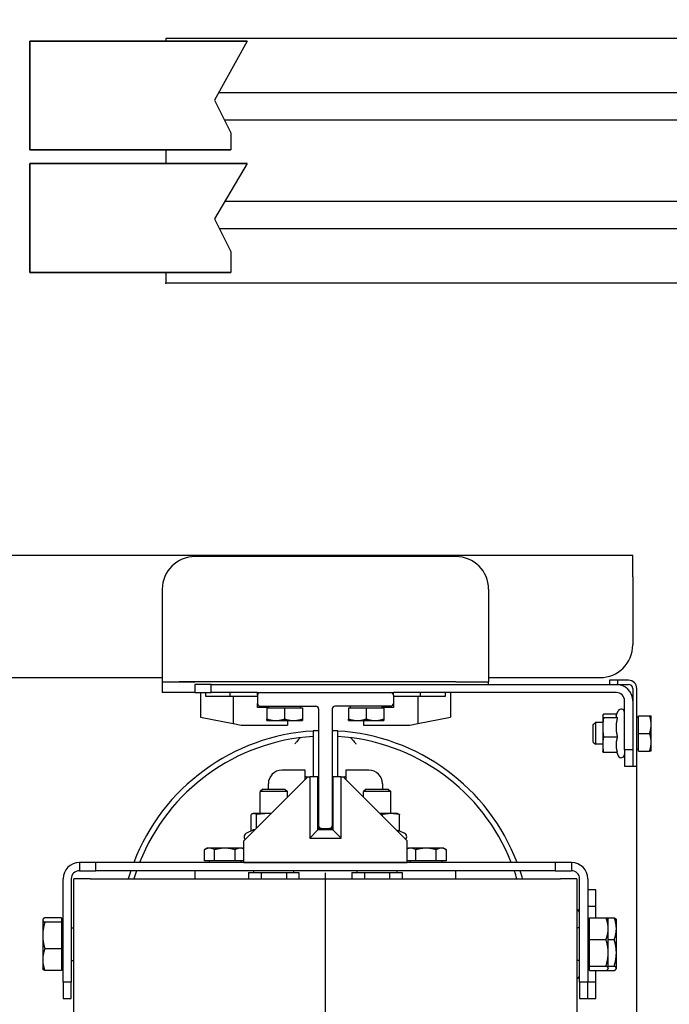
# Model space of a CAD drawing. Header units: millimetres. Extents: x 49320 to 60117, y -4209 to 20568.
# Tile 227 of 252: x 52257 to 52281, y 6278 to 6314. Entities that reach past the tile are written whole.
import ezdxf

# ---------------------------------------------------------------- set-up
doc = ezdxf.new("R2010")
doc.units = ezdxf.units.MM
doc.linetypes.add('ACAD_ISO10W100', pattern=[18.5, 12, -3, 0.5, -3])
doc.layers.add('_HD-KRESKOWANIE_PEŁNE', color=7, linetype='Continuous', lineweight=0, true_color=0xbfbfbf)
doc.layers.add('_mt_hatch żelbet', color=8, linetype='Continuous', lineweight=9)
for name, color, linetype in [('_mt_widok', 253, 'Continuous'), ('ARCATA', 4, 'Continuous'), ('ASSI', 3, 'ACAD_ISO10W100'), ('GUIDE', 3, 'Continuous'), ('Porta', 7, 'Continuous'), ('Porta-OpenSTD', 252, 'Continuous'), ('Porta-Soglia', 252, 'Continuous')]:
    doc.layers.add(name, color=color, linetype=linetype)

# ---------------------------------------------------------------- blocks, each defined once
blk = doc.blocks.new('WINDA 1 DZ')
at = {"layer": 'ARCATA', "color": 5, "true_color": 0x1414ff}
for p, q in [((16.2, 176), (43.175, 176)), ((36.675, 175.95), (27.075, 175.95)), ((43.175, 175.2), (43.175, 176)), ((43.175, 175.2), (43.175, 172.7)), ((25.875, 174.75), (25.875, 171.75)), ((37.875, 174.75), (37.875, 171.75)), ((25.875, 171.75), (25.875, 171.35)), ((37.875, 171.75), (37.875, 171.35)), ((16.2, 171.5), (25.875, 171.5)), ((25.875, 171.35), (25.875, 170.95)), ((25.875, 171.35), (27.075, 171.35)), ((36.675, 171.35), (26.489, 171.35)), ((27.97, 171.35), (27.075, 171.35)), ((27.075, 171.25), (27.075, 170.95)), ((27.675, 171.25), (27.075, 171.25)), ((27.675, 170.95), (27.675, 171.25)), ((27.675, 171.25), (29.375, 171.25)), ((29.375, 171.25), (42.325, 171.25)), ((36.675, 171.35), (37.875, 171.35)), ((37.875, 171.5), (41.975, 171.5)), ((37.875, 171.25), (37.875, 171.35)), ((42.325, 171.4), (42.325, 171.25)), ((42.625, 171.4), (42.325, 171.4)), ((42.325, 171.25), (42.625, 171.25)), ((42.625, 171.25), (42.625, 171.4)), ((43.025, 171.4), (42.625, 171.4)), ((42.625, 171.25), (43.025, 171.25)), ((27.075, 170.95), (25.875, 170.95)), ((27.075, 170.95), (27.675, 170.95)), ((27.275, 170.95), (27.275, 170.05)), ((27.475, 170.8), (27.475, 170.95)), ((29.375, 170.95), (27.675, 170.95)), ((28.375, 170.8), (28.375, 170.95)), ((29.375, 170.85), (29.375, 170.95)), ((29.375, 170.95), (29.475, 170.95)), ((34.275, 170.95), (34.375, 170.95)), ((42.575, 170.95), (34.375, 170.95)), ((34.375, 170.85), (34.375, 170.95)), ((35.375, 170.8), (35.375, 170.95)), ((36.275, 170.95), (36.275, 170.8)), ((36.475, 170.95), (36.475, 170.05)), ((43.325, 123.2), (43.325, 171.1)), ((28.475, 170.8), (27.475, 170.8)), ((29.375, 170.8), (28.475, 170.8)), ((28.475, 170.8), (28.475, 169.81)), ((29.375, 170.4), (29.375, 170.55)), ((35.275, 170.8), (34.375, 170.8)), ((34.375, 170.55), (34.375, 170.4)), ((36.275, 170.8), (35.275, 170.8)), ((35.275, 170.8), (35.275, 169.81)), ((42.875, 168.85), (42.875, 170.65)), ((29.794, 170.4), (29.375, 170.4)), ((29.725, 170.39), (29.725, 169.978)), ((29.725, 170.39), (30.375, 170.39)), ((29.794, 170.39), (29.794, 170.45)), ((30.375, 170.39), (30.375, 169.978)), ((30.375, 170.39), (31.025, 170.39)), ((30.957, 170.39), (30.957, 170.45)), ((31.025, 170.39), (31.025, 169.978)), ((32.725, 170.39), (32.725, 169.978)), ((32.725, 170.39), (33.375, 170.39)), ((32.794, 170.39), (32.794, 170.45)), ((33.375, 170.39), (33.375, 169.978)), ((33.375, 170.39), (34.025, 170.39)), ((33.957, 170.39), (33.957, 170.45)), ((34.375, 170.4), (33.957, 170.4)), ((34.025, 170.39), (34.025, 169.978)), ((42.591, 170.157), (42.102, 170.157)), ((42.569, 170.111), (42.646, 170.276)), ((27.275, 170.05), (28.475, 169.81)), ((28.475, 169.81), (28.775, 169.75)), ((29.725, 169.92), (30.05, 169.92)), ((30.05, 169.92), (30.7, 169.92)), ((30.475, 169.92), (30.475, 169.75)), ((30.7, 169.92), (31.025, 169.92)), ((32.725, 169.92), (33.05, 169.92)), ((33.05, 169.92), (33.7, 169.92)), ((33.275, 169.92), (33.275, 169.75)), ((33.7, 169.92), (34.025, 169.92)), ((34.975, 169.75), (35.275, 169.81)), ((35.275, 169.81), (36.475, 170.05)), ((41.725, 169.773), (41.802, 169.85)), ((41.802, 169.85), (41.802, 169.05)), ((42.075, 169.85), (41.802, 169.85)), ((42.075, 170.1), (42.078, 170.111)), ((42.075, 170.1), (42.075, 170.089)), ((42.075, 170.089), (42.075, 169.669)), ((42.611, 170.022), (42.102, 170.022)), ((43.385, 170.032), (43.325, 170.032)), ((43.385, 169.45), (43.385, 170.1)), ((43.385, 170.1), (43.797, 170.1)), ((43.855, 169.775), (43.855, 170.1)), ((28.775, 169.75), (30.475, 169.75)), ((31.425, 169.537), (31.425, 167.85)), ((32.325, 167.85), (32.325, 169.537)), ((33.275, 169.75), (34.975, 169.75)), ((41.725, 169.127), (41.725, 169.773)), ((42.075, 169.669), (42.075, 169.029)), ((43.385, 169.45), (43.797, 169.45)), ((43.385, 168.8), (43.385, 169.45)), ((43.855, 169.125), (43.855, 169.775)), ((31.424, 169.336), (31.424, 167.85)), ((32.326, 167.85), (32.326, 169.336)), ((41.725, 169.127), (41.802, 169.05)), ((42.611, 169.315), (42.102, 169.315)), ((43.855, 168.8), (43.855, 169.125)), ((42.075, 169.05), (41.802, 169.05)), ((42.075, 169.029), (42.075, 168.8)), ((42.075, 168.8), (42.078, 168.789)), ((42.611, 168.743), (42.102, 168.743)), ((42.591, 168.743), (42.646, 168.624)), ((42.875, 168.85), (42.875, 168.25)), ((43.175, 168.85), (42.875, 168.85)), ((43.385, 168.869), (43.325, 168.869)), ((43.385, 168.8), (43.797, 168.8)), ((31.125, 168.1), (30.275, 168.1)), ((31.125, 167.75), (31.125, 168.1)), ((33.475, 168.1), (32.625, 168.1)), ((32.625, 168.1), (32.625, 167.75)), ((42.875, 168.25), (43.175, 168.25)), ((31.225, 167.85), (28.875, 165.5)), ((31.167, 167.85), (31.225, 167.85)), ((31.225, 167.85), (31.3, 167.85)), ((31.6, 167.85), (31.3, 167.85)), ((31.3, 167.85), (31.3, 165.6)), ((31.6, 165.9), (31.6, 167.85)), ((32.45, 167.85), (32.15, 167.85)), ((32.15, 167.85), (32.15, 165.9)), ((32.45, 165.6), (32.45, 167.85)), ((32.45, 167.85), (32.525, 167.85)), ((34.875, 165.5), (32.525, 167.85)), ((32.525, 167.85), (32.583, 167.85)), ((29.567, 167.4), (29.475, 167.308)), ((30.475, 167.308), (29.475, 167.308)), ((29.475, 166.5), (29.475, 167.308)), ((29.567, 167.4), (30.383, 167.4)), ((29.775, 167.4), (29.775, 167.6)), ((30.383, 167.4), (30.475, 167.308)), ((30.475, 167.1), (30.475, 167.308)), ((33.367, 167.4), (33.275, 167.308)), ((33.275, 167.1), (33.275, 167.308)), ((34.275, 167.308), (33.275, 167.308)), ((33.367, 167.4), (34.183, 167.4)), ((33.975, 167.6), (33.975, 167.4)), ((34.183, 167.4), (34.275, 167.308)), ((34.275, 166.5), (34.275, 167.308)), ((31.625, 167.25), (31.6, 167.25)), ((32.125, 167.25), (32.15, 167.25)), ((29.147, 165.868), (29.147, 166.469)), ((29.225, 166.5), (29.205, 166.495)), ((29.244, 166.5), (29.225, 166.5)), ((29.757, 166.5), (29.244, 166.5)), ((29.342, 165.967), (29.342, 166.469)), ((29.875, 166.5), (29.757, 166.5)), ((34.287, 166.5), (33.875, 166.5)), ((33.971, 166.404), (33.971, 166.469)), ((34.525, 166.5), (34.287, 166.5)), ((34.525, 166.5), (34.545, 166.495)), ((34.603, 165.85), (34.603, 166.469)), ((29.205, 165.895), (28.972, 165.786)), ((31.6, 165.9), (31.3, 165.6)), ((32.15, 165.9), (31.6, 165.9)), ((31.625, 165.9), (31.625, 166.05)), ((31.725, 165.95), (31.625, 165.95)), ((32.125, 165.95), (32.025, 165.95)), ((32.125, 165.9), (32.125, 166.05)), ((32.45, 165.6), (32.15, 165.9)), ((34.603, 165.868), (34.778, 165.786)), ((28.875, 164.7), (28.875, 165.5)), ((31.3, 165.6), (32.45, 165.6)), ((34.875, 164.7), (34.875, 165.5)), ((27.525, 165.23), (27.424, 165.172)), ((27.424, 164.76), (27.424, 165.172)), ((27.612, 165.23), (27.525, 165.23)), ((28.175, 165.23), (27.612, 165.23)), ((27.8, 164.76), (27.8, 165.172)), ((28.738, 165.23), (28.175, 165.23)), ((28.55, 164.76), (28.55, 165.172)), ((28.825, 165.23), (28.738, 165.23)), ((28.825, 165.23), (28.875, 165.201)), ((34.925, 165.23), (34.875, 165.201)), ((35.012, 165.23), (34.925, 165.23)), ((35.575, 165.23), (35.012, 165.23)), ((35.2, 164.76), (35.2, 165.172)), ((36.138, 165.23), (35.575, 165.23)), ((35.95, 164.76), (35.95, 165.172)), ((36.225, 165.23), (36.138, 165.23)), ((36.225, 165.23), (36.326, 165.172)), ((36.326, 164.76), (36.326, 165.172)), ((27.8, 164.76), (27.424, 164.76)), ((27.594, 164.76), (27.594, 164.7)), ((28.55, 164.76), (27.8, 164.76)), ((28.875, 164.76), (28.55, 164.76)), ((28.757, 164.76), (28.757, 164.7)), ((35.2, 164.76), (34.875, 164.76)), ((34.994, 164.76), (34.994, 164.7)), ((35.95, 164.76), (35.2, 164.76)), ((36.326, 164.76), (35.95, 164.76)), ((36.157, 164.76), (36.157, 164.7)), ((23.425, 164.7), (22.825, 164.7)), ((22.825, 164.7), (22.825, 164.4)), ((22.825, 164.4), (23.425, 164.4)), ((40.325, 164.7), (23.425, 164.7)), ((23.425, 164.4), (23.425, 164.7)), ((40.325, 164.4), (23.425, 164.4)), ((27.075, 164.4), (27.075, 164.1)), ((28.875, 164.7), (34.875, 164.7)), ((29.244, 164.34), (29.244, 164.4)), ((30.707, 164.34), (30.707, 164.4)), ((33.044, 164.34), (33.044, 164.4)), ((34.507, 164.34), (34.507, 164.4)), ((36.675, 164.1), (36.675, 164.4)), ((40.925, 164.7), (40.325, 164.7)), ((40.325, 164.7), (40.325, 164.4)), ((40.325, 164.4), (40.925, 164.4)), ((40.925, 164.7), (40.925, 164.4)), ((22.225, 160.3), (22.225, 164.1)), ((22.525, 164.1), (22.525, 160.3)), ((22.625, 115.6), (22.625, 164.1)), ((23.225, 164.1), (22.625, 164.1)), ((23.225, 164.1), (40.525, 164.1)), ((29.051, 164.34), (29.513, 164.34)), ((29.051, 164.34), (29.051, 164.1)), ((29.513, 164.34), (30.437, 164.34)), ((29.513, 164.34), (29.513, 164.1)), ((30.437, 164.34), (30.899, 164.34)), ((30.437, 164.34), (30.437, 164.1)), ((30.899, 164.34), (30.899, 164.1)), ((32.851, 164.34), (32.851, 164.1)), ((32.851, 164.34), (33.313, 164.34)), ((33.313, 164.34), (33.313, 164.1)), ((33.313, 164.34), (34.237, 164.34)), ((34.237, 164.34), (34.237, 164.1)), ((34.237, 164.34), (34.699, 164.34)), ((34.699, 164.34), (34.699, 164.1)), ((41.125, 164.1), (40.525, 164.1)), ((41.125, 164.1), (41.125, 124.1)), ((41.225, 160.3), (41.225, 164.1)), ((41.525, 164.1), (41.525, 160.3)), ((41.825, 163.7), (41.525, 163.7)), ((41.825, 163.1), (41.825, 163.7)), ((41.525, 163.1), (41.825, 163.1)), ((41.825, 162.672), (41.825, 163.1)), ((21.475, 162.6), (21.482, 162.612)), ((21.475, 162.6), (21.475, 162.588)), ((21.475, 162.588), (21.475, 162.018)), ((22.165, 162.672), (21.555, 162.672)), ((22.165, 162.672), (22.165, 162.504)), ((41.585, 161.868), (41.585, 162.672)), ((41.585, 162.672), (42.195, 162.672)), ((42.195, 162.672), (42.495, 162.672)), ((42.275, 162.6), (42.268, 162.612)), ((42.275, 162.27), (42.275, 162.6)), ((42.575, 162.6), (42.568, 162.612)), ((42.575, 162.27), (42.575, 162.6)), ((22.165, 162.504), (21.555, 162.504)), ((22.165, 162.532), (22.225, 162.532)), ((22.165, 162.504), (22.165, 161.532)), ((22.525, 162.3), (22.625, 162.3)), ((41.225, 162.3), (41.125, 162.3)), ((41.585, 162.532), (41.525, 162.532)), ((42.275, 161.382), (42.275, 162.27)), ((42.575, 161.382), (42.575, 162.27)), ((21.475, 162.018), (21.475, 161.13)), ((41.585, 160.896), (41.585, 161.868)), ((41.585, 161.868), (42.195, 161.868)), ((42.275, 161.868), (42.495, 161.868)), ((22.165, 161.532), (21.555, 161.532)), ((22.165, 161.532), (22.165, 160.728)), ((21.475, 161.13), (21.475, 160.8)), ((42.275, 160.812), (42.275, 161.382)), ((42.575, 160.812), (42.575, 161.382)), ((21.475, 160.8), (21.482, 160.788)), ((22.165, 160.869), (22.225, 160.869)), ((22.525, 161.1), (22.625, 161.1)), ((41.225, 161.1), (41.125, 161.1)), ((41.585, 160.869), (41.525, 160.869)), ((41.585, 160.896), (42.195, 160.896)), ((41.585, 160.728), (41.585, 160.896)), ((42.275, 160.8), (42.268, 160.788)), ((42.275, 160.896), (42.495, 160.896)), ((42.275, 160.8), (42.275, 160.812)), ((42.575, 160.8), (42.568, 160.788)), ((42.575, 160.8), (42.575, 160.812)), ((22.165, 160.728), (21.555, 160.728)), ((41.585, 160.728), (42.195, 160.728)), ((41.825, 160.3), (41.825, 160.728)), ((42.195, 160.728), (42.495, 160.728)), ((22.225, 160.3), (22.225, 159.7)), ((22.525, 160.3), (22.225, 160.3)), ((22.525, 159.7), (22.525, 160.3)), ((41.525, 160.3), (41.225, 160.3)), ((41.225, 160.3), (41.225, 159.7)), ((41.825, 160.3), (41.525, 160.3)), ((41.525, 159.7), (41.525, 160.3)), ((41.825, 159.7), (41.825, 160.3)), ((22.225, 159.7), (22.525, 159.7)), ((41.225, 159.7), (41.525, 159.7)), ((41.525, 159.7), (41.825, 159.7))]:
    blk.add_line(p, q, dxfattribs=at)
for centre, radius, start, end in [((27.075, 174.75), 1.2, 90, 180), ((36.675, 174.75), 1.2, 0, 90), ((41.975, 172.7), 1.2, 270, 0), ((42.575, 170.65), 0.6, 0, 90), ((43.025, 171.1), 0.3, 0, 90), ((43.025, 171.1), 0.15, 0, 90), ((42.575, 170.65), 0.3, 0, 90), ((42.755, 170.225), 0.12, 0, 155), ((31.875, 162), 7.55, 93.417, 159.0461), ((31.875, 162), 7.55, 91.8976, 92.2773), ((31.875, 162), 7.55, 87.7227, 88.1024), ((31.875, 162), 7.55, 20.9539, 86.583), ((31.875, 162), 7.35, 93.5187, 158.4479), ((31.875, 162), 7.35, 21.5521, 86.4813), ((42.755, 168.675), 0.12, 205, 0), ((30.275, 167.6), 0.5, 90, 180), ((33.475, 167.6), 0.5, 0, 90), ((31.167, 167.75), 0.1, 90, 114.6932), ((32.583, 167.75), 0.1, 65.3068, 90), ((29.035, 165.65), 0.15, 115, 222.298), ((34.715, 165.65), 0.15, 317.702, 65), ((22.825, 164.1), 0.6, 90, 180), ((22.825, 164.1), 0.3, 90, 180), ((31.875, 162), 7.55, 161.4652, 163.8504), ((31.875, 162), 7.35, 160.9417, 163.3985), ((31.875, 162), 7.35, 16.6015, 19.0583), ((31.875, 162), 7.55, 16.1496, 18.5348), ((40.925, 164.1), 0.6, 0, 90), ((40.925, 164.1), 0.3, 0, 90), ((41.045, 162.82), 0.18, 0, 63.6122), ((41.045, 160.58), 0.18, 296.3878, 0)]:
    blk.add_arc(centre, radius, start, end, dxfattribs=at)
for points, weights in [([(42.102, 170.157), (42.075, 170.121), (42.075, 170.089)], [1, 1.0379548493, 1]), ([(29.725, 169.92), (29.725, 169.92), (29.725, 169.978)], [1, 1.0379548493, 1]), ([(29.725, 169.978), (29.899, 169.92), (30.05, 169.92)], [1, 1.0379548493, 1]), ([(30.05, 169.92), (30.201, 169.92), (30.375, 169.978)], [1, 1.0379548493, 1]), ([(30.375, 169.978), (30.549, 169.92), (30.7, 169.92)], [1, 1.0379548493, 1]), ([(30.7, 169.92), (30.851, 169.92), (31.025, 169.978)], [1, 1.0379548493, 1]), ([(31.025, 169.978), (31.025, 169.92), (31.025, 169.92)], [1, 1.0379548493, 1]), ([(32.725, 169.92), (32.725, 169.92), (32.725, 169.978)], [1, 1.0379548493, 1]), ([(32.725, 169.978), (32.899, 169.92), (33.05, 169.92)], [1, 1.0379548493, 1]), ([(33.05, 169.92), (33.201, 169.92), (33.375, 169.978)], [1, 1.0379548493, 1]), ([(33.375, 169.978), (33.549, 169.92), (33.7, 169.92)], [1, 1.0379548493, 1]), ([(33.7, 169.92), (33.851, 169.92), (34.025, 169.978)], [1, 1.0379548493, 1]), ([(34.025, 169.978), (34.025, 169.92), (34.025, 169.92)], [1, 1.0379548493, 1]), ([(42.075, 170.089), (42.075, 170.058), (42.102, 170.022)], [1, 1.0379548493, 1]), ([(42.102, 170.022), (42.075, 169.833), (42.075, 169.669)], [1, 1.0379548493, 1]), ([(42.569, 170.111), (42.564, 170.1), (42.564, 170.089)], [1.0245553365, 1.01637520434, 1]), ([(42.564, 170.089), (42.564, 170.058), (42.611, 170.022)], [1, 1.05008356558, 1.02350695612]), ([(42.611, 170.022), (42.564, 169.833), (42.564, 169.669)], [1.02350695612, 1.05008356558, 1]), ([(43.855, 169.775), (43.855, 169.926), (43.797, 170.1)], [1, 1.0379548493, 1]), ([(43.797, 170.1), (43.855, 170.1), (43.855, 170.1)], [1, 1.0379548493, 1]), ([(42.075, 169.669), (42.075, 169.505), (42.102, 169.315)], [1, 1.0379548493, 1]), ([(42.564, 169.669), (42.564, 169.505), (42.611, 169.315)], [1, 1.05008356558, 1.02350695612]), ([(43.797, 169.45), (43.855, 169.624), (43.855, 169.775)], [1, 1.0379548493, 1]), ([(43.855, 169.125), (43.855, 169.276), (43.797, 169.45)], [1, 1.0379548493, 1]), ([(42.102, 169.315), (42.075, 169.162), (42.075, 169.029)], [1, 1.0379548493, 1]), ([(42.611, 169.315), (42.564, 169.162), (42.564, 169.029)], [1.02350695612, 1.05008356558, 1]), ([(43.797, 168.8), (43.855, 168.974), (43.855, 169.125)], [1, 1.0379548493, 1]), ([(42.075, 169.029), (42.075, 168.896), (42.102, 168.743)], [1, 1.0379548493, 1]), ([(42.102, 168.743), (42.084, 168.768), (42.078, 168.789)], [1, 1.02544799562, 1.01677120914]), ([(42.564, 169.029), (42.564, 168.896), (42.611, 168.743)], [1, 1.05008356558, 1.02350695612]), ([(43.855, 168.8), (43.855, 168.8), (43.797, 168.8)], [1, 1.0379548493, 1]), ([(29.244, 166.5), (29.199, 166.5), (29.147, 166.469)], [1, 1.0379548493, 1]), ([(29.342, 166.469), (29.29, 166.5), (29.244, 166.5)], [1, 1.0379548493, 1]), ([(29.757, 166.5), (29.564, 166.5), (29.342, 166.469)], [1, 1.0379548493, 1]), ([(29.872, 166.497), (29.814, 166.5), (29.757, 166.5)], [1.01568302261, 1.01107051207, 1]), ([(33.971, 166.469), (33.933, 166.474), (33.896, 166.479)], [1, 1.00629299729, 1.01049920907]), ([(34.287, 166.5), (34.14, 166.5), (33.971, 166.469)], [1, 1.0379548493, 1]), ([(34.603, 166.469), (34.434, 166.5), (34.287, 166.5)], [1, 1.0379548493, 1]), ([(34.545, 166.495), (34.572, 166.487), (34.603, 166.469)], [1.01846986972, 1.02208098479, 1]), ([(29.244, 165.904), (29.225, 165.904), (29.205, 165.895)], [1, 1.0231357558, 1.03308281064]), ([(29.274, 165.899), (29.259, 165.904), (29.244, 165.904)], [1.02725298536, 1.01732388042, 1]), ([(34.603, 165.85), (34.547, 165.868), (34.495, 165.88)], [1.03482549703, 1.04170401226, 1.04036756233]), ([(27.612, 165.23), (27.525, 165.23), (27.424, 165.172)], [1, 1.0379548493, 1]), ([(27.8, 165.172), (27.699, 165.23), (27.612, 165.23)], [1, 1.0379548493, 1]), ([(28.175, 165.23), (28.001, 165.23), (27.8, 165.172)], [1, 1.0379548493, 1]), ([(28.55, 165.172), (28.349, 165.23), (28.175, 165.23)], [1, 1.0379548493, 1]), ([(28.738, 165.23), (28.651, 165.23), (28.55, 165.172)], [1, 1.0379548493, 1]), ([(28.875, 165.198), (28.804, 165.23), (28.738, 165.23)], [1.01431165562, 1.02838722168, 1]), ([(35.012, 165.23), (34.946, 165.23), (34.875, 165.198)], [1, 1.02838722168, 1.01431165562]), ([(35.2, 165.172), (35.099, 165.23), (35.012, 165.23)], [1, 1.0379548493, 1]), ([(35.575, 165.23), (35.401, 165.23), (35.2, 165.172)], [1, 1.0379548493, 1]), ([(35.95, 165.172), (35.749, 165.23), (35.575, 165.23)], [1, 1.0379548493, 1]), ([(36.138, 165.23), (36.051, 165.23), (35.95, 165.172)], [1, 1.0379548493, 1]), ([(36.326, 165.172), (36.225, 165.23), (36.138, 165.23)], [1, 1.0379548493, 1]), ([(21.555, 162.672), (21.475, 162.627), (21.475, 162.588)], [1, 1.0379548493, 1]), ([(21.475, 162.588), (21.475, 162.549), (21.555, 162.504)], [1, 1.0379548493, 1]), ([(42.195, 162.672), (42.252, 162.64), (42.268, 162.612)], [1, 1.02672726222, 1.01581261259]), ([(42.275, 162.27), (42.275, 162.457), (42.195, 162.672)], [1, 1.0379548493, 1]), ([(42.495, 162.672), (42.552, 162.64), (42.568, 162.612)], [1, 1.02672726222, 1.01581261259]), ([(42.575, 162.27), (42.575, 162.457), (42.495, 162.672)], [1, 1.0379548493, 1]), ([(21.555, 162.504), (21.475, 162.244), (21.475, 162.018)], [1, 1.0379548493, 1]), ([(42.195, 161.868), (42.275, 162.083), (42.275, 162.27)], [1, 1.0379548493, 1]), ([(42.495, 161.868), (42.575, 162.083), (42.575, 162.27)], [1, 1.0379548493, 1]), ([(21.475, 162.018), (21.475, 161.793), (21.555, 161.532)], [1, 1.0379548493, 1]), ([(42.275, 161.382), (42.275, 161.607), (42.195, 161.868)], [1, 1.0379548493, 1]), ([(42.575, 161.382), (42.575, 161.607), (42.495, 161.868)], [1, 1.0379548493, 1]), ([(21.555, 161.532), (21.475, 161.317), (21.475, 161.13)], [1, 1.0379548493, 1]), ([(21.475, 161.13), (21.475, 160.943), (21.555, 160.728)], [1, 1.0379548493, 1]), ([(42.195, 160.896), (42.275, 161.156), (42.275, 161.382)], [1, 1.0379548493, 1]), ([(42.495, 160.896), (42.575, 161.156), (42.575, 161.382)], [1, 1.0379548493, 1]), ([(21.555, 160.728), (21.498, 160.76), (21.482, 160.788)], [1, 1.02672726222, 1.01581261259]), ([(42.275, 160.812), (42.275, 160.851), (42.195, 160.896)], [1, 1.0379548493, 1]), ([(42.195, 160.728), (42.275, 160.773), (42.275, 160.812)], [1, 1.0379548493, 1]), ([(42.575, 160.812), (42.575, 160.851), (42.495, 160.896)], [1, 1.0379548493, 1]), ([(42.495, 160.728), (42.575, 160.773), (42.575, 160.812)], [1, 1.0379548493, 1])]:
    blk.add_rational_spline(points, weights, degree=2, dxfattribs=at)
for points, knots in [([(31.575, 169.544), (31.556, 169.543), (31.536, 169.542), (31.499, 169.541), (31.482, 169.54), (31.456, 169.538), (31.444, 169.538), (31.429, 169.537), (31.425, 169.537), (31.425, 169.537)], [0.2260696, 0.2260696, 0.2260696, 0.2260696, 0.2826386, 0.2826386, 0.3392075, 0.3392075, 0.3957115, 0.3957115, 0.4522155, 0.4522155, 0.4522155, 0.4522155]), ([(32.325, 169.537), (32.325, 169.537), (32.321, 169.537), (32.306, 169.538), (32.294, 169.538), (32.268, 169.54), (32.251, 169.541), (32.214, 169.542), (32.194, 169.543), (32.175, 169.544)], [0.4522155, 0.4522155, 0.4522155, 0.4522155, 0.5087195, 0.5087195, 0.5652235, 0.5652235, 0.6217925, 0.6217925, 0.6783615, 0.6783615, 0.6783615, 0.6783615]), ([(30.949, 169.29), (30.948, 169.289), (30.946, 169.287), (30.938, 169.278), (30.931, 169.27), (30.909, 169.245), (30.894, 169.228), (30.859, 169.188), (30.839, 169.164), (30.796, 169.115), (30.773, 169.088), (30.75, 169.061), (30.75, 169.061), (30.75, 169.061)], [0.4234034, 0.4234034, 0.4234034, 0.4234034, 0.4551974, 0.4551974, 0.5169056, 0.5169056, 0.6025133, 0.6025133, 0.6997225, 0.6997225, 0.8040611, 0.8040611, 0.805035, 0.805035, 0.805035, 0.805035]), ([(32.801, 169.29), (32.802, 169.289), (32.804, 169.287), (32.812, 169.278), (32.819, 169.27), (32.841, 169.245), (32.856, 169.228), (32.891, 169.188), (32.911, 169.164), (32.954, 169.115), (32.977, 169.088), (33, 169.061), (33, 169.061), (33, 169.061)], [-0.3806578, -0.3806578, -0.3806578, -0.3806578, -0.3488637, -0.3488637, -0.2871555, -0.2871555, -0.2015479, -0.2015479, -0.1043387, -0.1043387, 0, 0, 0.0009738, 0.0009738, 0.0009738, 0.0009738])]:
    blk.add_open_spline(points, degree=3, knots=knots, dxfattribs=at)
for points in [[(30.951, 169.292), (30.95, 169.292), (30.949, 169.291), (30.949, 169.29)], [(32.801, 169.29), (32.801, 169.291), (32.8, 169.292), (32.799, 169.292)]]:
    blk.add_open_spline(points, degree=3, dxfattribs=at)
at = {"layer": 'ASSI', "color": 5, "ltscale": 5, "true_color": 0x1414ff}
blk.add_line((31.875, 104.327), (31.875, 179.282), dxfattribs=at)
at = {"layer": 'GUIDE', "color": 5, "true_color": 0x1414ff}
for p, q in [((29.475, 170.95), (34.275, 170.95)), ((29.375, 170.85), (29.375, 170.55)), ((34.375, 170.85), (34.375, 170.55)), ((29.475, 170.45), (31.525, 170.45)), ((31.625, 170.35), (31.625, 166.05)), ((32.125, 170.35), (32.125, 166.05)), ((34.275, 170.45), (32.225, 170.45)), ((31.725, 165.95), (32.025, 165.95))]:
    blk.add_line(p, q, dxfattribs=at)
for centre, start, end in [((29.475, 170.85), 90, 180), ((34.275, 170.85), 0, 90), ((29.475, 170.55), 180, 270), ((34.275, 170.55), 270, 0), ((31.525, 170.35), 0, 90), ((32.225, 170.35), 90, 180), ((31.725, 166.05), 180, 270), ((32.025, 166.05), 270, 0)]:
    blk.add_arc(centre, 0.1, start, end, dxfattribs=at)
at = {"layer": 'Porta', "color": 5, "true_color": 0x1414ff}
for p, q in [((161.5, 195), (26, 195)), ((26, 195), (26, 194.9)), ((162, 195), (26, 195)), ((26, 190.9), (26, 190.4)), ((26, 186.4), (26, 186)), ((159, 186), (26, 186))]:
    blk.add_line(p, q, dxfattribs=at)
blk.add_point((26, 186), dxfattribs=at)
at = {"layer": 'Porta-OpenSTD', "color": 5, "lineweight": 35, "true_color": 0x1414ff}
for p, q in [((21, 190.9), (21, 194.9)), ((29, 194.9), (21, 194.9)), ((21, 190.9), (21, 194.9)), ((28.392, 190.9), (21, 190.9)), ((21, 186.4), (21, 190.4)), ((29, 190.4), (21, 190.4)), ((21, 186.4), (21, 190.4)), ((28.392, 186.4), (21, 186.4))]:
    blk.add_line(p, q, dxfattribs=at)
at = {"layer": 'Porta-OpenSTD', "color": 5, "true_color": 0x1414ff}
for p, q in [((29, 194.9), (27.792, 192.735)), ((27.792, 192.735), (28.392, 191.537)), ((28.392, 191.537), (28.392, 190.9)), ((29, 190.4), (27.792, 188.367)), ((27.792, 188.367), (28.392, 187.169)), ((28.392, 187.169), (28.392, 186.4))]:
    blk.add_line(p, q, dxfattribs=at)
at = {"layer": 'Porta-Soglia', "color": 5, "true_color": 0x1414ff}
for p, q in [((113.4, 193), (27.94, 193)), ((113.4, 192), (28.16, 192)), ((68, 189), (28.168, 189)), ((68, 188), (27.976, 188)), ((43.175, 171.1), (43.175, 170.65)), ((43.175, 170.65), (43.175, 168.25)), ((43.175, 168.25), (43.325, 168.25))]:
    blk.add_line(p, q, dxfattribs=at)

msp = doc.modelspace()

# ---------------------------------------------------------------- hatches: boundary and pattern name
at = {"layer": '_HD-KRESKOWANIE_PEŁNE', "ltscale": 1.5, "transparency": 33554687}
h = msp.add_hatch(color=256, dxfattribs=at)
h.dxf.hatch_style = 1
h.paths.add_polyline_path([(52189, 6491.102), (52184.874, 6491.102), (52184.874, 6491.102), (52157.576, 6491.102), (52157.576, 6491.102), (52199.576, 6491.102), (52199.576, 6491.102)])
h.paths.add_polyline_path([(52199.576, 6491.102), (52157.576, 6491.102), (52157.576, 6493.109), (52157.576, 6492.47), (52157.576, 6491.102), (52157.576, 6501.302), (52102.576, 6501.302), (52099.576, 6501.302), (52099.576, 6516.302), (52099.576, 6528.302), (52099.576, 6544.302), (52099.576, 6550.302), (52099.576, 6556.302), (52102.576, 6556.302), (52157.576, 6556.302), (52252.576, 6556.302), (52255.576, 6556.302), (52255.576, 6550.302), (52255.576, 6544.302), (52255.576, 6528.302), (52255.576, 6516.302), (52255.576, 6501.302), (52252.576, 6501.302), (52199.576, 6501.302)])
edge = h.paths.add_edge_path()
edge.add_line((52127.576, 5849.302), (52157.576, 5849.302))
edge.add_line((52157.576, 5849.302), (52159.576, 5849.302))
edge.add_line((52159.576, 5849.302), (52159.576, 5842.302))
edge.add_line((52159.576, 5842.302), (52207.576, 5842.302))
edge.add_line((52207.576, 5842.302), (52207.576, 5849.302))
edge.add_line((52207.576, 5849.302), (52271.076, 5849.302))
edge.add_line((52271.076, 5849.302), (52271.076, 5885.302))
edge.add_line((52271.076, 5885.302), (52240.576, 5885.302))
edge.add_line((52240.576, 5885.302), (52199.576, 5885.302))
edge.add_line((52199.576, 5885.302), (52199.576, 6047.143))
edge.add_line((52199.576, 6047.143), (52199.576, 6118.302))
edge.add_line((52199.576, 6118.302), (52199.576, 6130.302))
edge.add_line((52199.576, 6130.302), (52199.576, 6314.302))
edge.add_line((52199.576, 6314.302), (52199.576, 6326.302))
edge.add_line((52199.576, 6326.302), (52199.576, 6385.027))
edge.add_line((52199.576, 6385.027), (52188.999, 6385.027))
edge.add_line((52188.999, 6385.027), (52157.576, 6385.027))
edge.add_line((52157.576, 6385.027), (52157.576, 6307.302))
edge.add_line((52157.576, 6307.302), (52157.576, 6278.302))
edge.add_line((52157.576, 6278.302), (52157.576, 6275.806))
edge.add_line((52157.576, 6275.806), (52157.576, 6210.551))
edge.add_line((52157.576, 6210.551), (52157.576, 6191.919))
edge.add_line((52157.576, 6191.919), (52157.576, 6178.302))
edge.add_line((52157.576, 6178.302), (52157.576, 6166.302))
edge.add_line((52157.576, 6166.302), (52157.576, 6123.302))
edge.add_line((52157.576, 6123.302), (52157.576, 6068.302))
edge.add_line((52157.576, 6068.302), (52157.576, 6047.143))
edge.add_line((52157.576, 6047.143), (52157.576, 5991.302))
edge.add_line((52157.576, 5991.302), (52157.576, 5979.302))
edge.add_line((52157.576, 5979.302), (52157.576, 5893.302))
edge.add_line((52157.576, 5893.302), (52157.576, 5861.302))
edge.add_line((52157.576, 5861.302), (52157.576, 5849.302))
at = {"layer": '_mt_hatch żelbet', "ltscale": 2, "transparency": 33554687}
h = msp.add_hatch(dxfattribs=at)
h.set_pattern_fill('ANSI36', color=8)
h.set_pattern_definition([(45, (55916.924, 9594.0647), (1.683798, 6.173926), [7.9375, -1.5875, 0, -1.5875])])
edge = h.paths.add_edge_path()
edge.add_line((52283.322, 6133.302), (52251.576, 6133.302))
edge.add_line((52251.576, 6133.302), (52251.576, 6215.702))
edge.add_line((52251.576, 6215.702), (52249.726, 6215.702))
edge.add_line((52249.726, 6215.702), (52249.676, 6215.752))
edge.add_arc((52249.626, 6215.752), 0.05, 0, 90)
edge.add_line((52249.626, 6215.802), (52247.126, 6215.802))
edge.add_line((52247.126, 6215.802), (52247.126, 6215.727))
edge.add_line((52247.126, 6215.727), (52247.101, 6215.702))
edge.add_line((52247.101, 6215.702), (52246.901, 6215.702))
edge.add_line((52246.901, 6215.702), (52246.876, 6215.727))
edge.add_line((52246.876, 6215.727), (52246.876, 6215.802))
edge.add_line((52246.876, 6215.802), (52246.826, 6215.802))
edge.add_line((52246.826, 6215.802), (52246.826, 6216.802))
edge.add_line((52246.826, 6216.802), (52246.876, 6216.802))
edge.add_line((52246.876, 6216.802), (52246.876, 6216.877))
edge.add_line((52246.876, 6216.877), (52246.901, 6216.902))
edge.add_line((52246.901, 6216.902), (52247.101, 6216.902))
edge.add_line((52247.101, 6216.902), (52247.126, 6216.877))
edge.add_line((52247.126, 6216.877), (52247.126, 6216.802))
edge.add_line((52247.126, 6216.802), (52249.626, 6216.802))
edge.add_arc((52249.626, 6216.852), 0.05, 270, 360)
edge.add_line((52249.676, 6216.852), (52249.726, 6216.902))
edge.add_line((52249.726, 6216.902), (52251.576, 6216.902))
edge.add_line((52251.576, 6216.902), (52251.576, 6223.702))
edge.add_line((52251.576, 6223.702), (52249.726, 6223.702))
edge.add_line((52249.726, 6223.702), (52249.676, 6223.752))
edge.add_arc((52249.626, 6223.752), 0.05, 0, 90)
edge.add_line((52249.626, 6223.802), (52247.126, 6223.802))
edge.add_line((52247.126, 6223.802), (52247.126, 6223.727))
edge.add_line((52247.126, 6223.727), (52247.101, 6223.702))
edge.add_line((52247.101, 6223.702), (52246.901, 6223.702))
edge.add_line((52246.901, 6223.702), (52246.876, 6223.727))
edge.add_line((52246.876, 6223.727), (52246.876, 6223.802))
edge.add_line((52246.876, 6223.802), (52246.826, 6223.802))
edge.add_line((52246.826, 6223.802), (52246.826, 6223.677))
edge.add_arc((52246.801, 6223.677), 0.025, 270, 360, ccw=False)
edge.add_line((52246.801, 6223.652), (52245.451, 6223.652))
edge.add_arc((52245.451, 6223.677), 0.025, 180, 270, ccw=False)
edge.add_line((52245.426, 6223.699), (52245.426, 6223.798))
edge.add_line((52245.426, 6223.798), (52244.192, 6223.702))
edge.add_arc((52244.176, 6223.901), 0.2, 180, 274.4517, ccw=False)
edge.add_line((52243.976, 6223.901), (52243.976, 6224.702))
edge.add_arc((52244.176, 6224.702), 0.2, 85.5483, 180, ccw=False)
edge.add_line((52244.192, 6224.902), (52245.426, 6224.805))
edge.add_line((52245.426, 6224.805), (52245.426, 6224.926))
edge.add_arc((52245.451, 6224.927), 0.025, 90, 180, ccw=False)
edge.add_line((52245.451, 6224.952), (52246.801, 6224.952))
edge.add_arc((52246.801, 6224.927), 0.025, 0, 90, ccw=False)
edge.add_line((52246.826, 6224.927), (52246.826, 6224.802))
edge.add_line((52246.826, 6224.802), (52246.876, 6224.802))
edge.add_line((52246.876, 6224.802), (52246.876, 6224.877))
edge.add_line((52246.876, 6224.877), (52246.901, 6224.902))
edge.add_line((52246.901, 6224.902), (52247.101, 6224.902))
edge.add_line((52247.101, 6224.902), (52247.126, 6224.877))
edge.add_line((52247.126, 6224.877), (52247.126, 6224.802))
edge.add_line((52247.126, 6224.802), (52249.626, 6224.802))
edge.add_arc((52249.626, 6224.852), 0.05, 270, 360)
edge.add_line((52249.676, 6224.852), (52249.726, 6224.902))
edge.add_line((52249.726, 6224.902), (52251.576, 6224.902))
edge.add_line((52251.576, 6224.902), (52251.576, 6290.052))
edge.add_line((52251.576, 6290.052), (52249.726, 6290.052))
edge.add_line((52249.726, 6290.052), (52249.676, 6290.102))
edge.add_arc((52249.626, 6290.102), 0.05, 0, 90)
edge.add_line((52249.626, 6290.152), (52247.126, 6290.152))
edge.add_line((52247.126, 6290.152), (52247.126, 6290.077))
edge.add_line((52247.126, 6290.077), (52247.101, 6290.052))
edge.add_line((52247.101, 6290.052), (52246.901, 6290.052))
edge.add_line((52246.901, 6290.052), (52246.876, 6290.077))
edge.add_line((52246.876, 6290.077), (52246.876, 6290.152))
edge.add_line((52246.876, 6290.152), (52246.826, 6290.152))
edge.add_line((52246.826, 6290.152), (52246.826, 6290.027))
edge.add_arc((52246.801, 6290.027), 0.025, 270, 360, ccw=False)
edge.add_line((52246.801, 6290.002), (52245.451, 6290.002))
edge.add_arc((52245.451, 6290.027), 0.025, 180, 270, ccw=False)
edge.add_line((52245.426, 6290.027), (52245.426, 6290.148))
edge.add_line((52245.426, 6290.148), (52244.692, 6290.052))
edge.add_arc((52244.676, 6290.251), 0.2, 180, 274.4517, ccw=False)
edge.add_line((52244.476, 6290.251), (52244.476, 6291.052))
edge.add_arc((52244.676, 6291.052), 0.2, 85.5483, 180, ccw=False)
edge.add_line((52244.692, 6291.252), (52245.426, 6291.155))
edge.add_line((52245.426, 6291.155), (52245.426, 6291.277))
edge.add_arc((52245.451, 6291.277), 0.025, 90, 180, ccw=False)
edge.add_line((52245.451, 6291.302), (52246.801, 6291.302))
edge.add_arc((52246.801, 6291.277), 0.025, 0, 90, ccw=False)
edge.add_line((52246.826, 6291.277), (52246.826, 6291.152))
edge.add_line((52246.826, 6291.152), (52246.876, 6291.152))
edge.add_line((52246.876, 6291.152), (52246.876, 6291.227))
edge.add_line((52246.876, 6291.227), (52246.901, 6291.252))
edge.add_line((52246.901, 6291.252), (52247.101, 6291.252))
edge.add_line((52247.101, 6291.252), (52247.126, 6291.227))
edge.add_line((52247.126, 6291.227), (52247.126, 6291.152))
edge.add_line((52247.126, 6291.152), (52249.626, 6291.152))
edge.add_arc((52249.626, 6291.202), 0.05, 270, 360)
edge.add_line((52249.676, 6291.202), (52249.726, 6291.252))
edge.add_line((52249.726, 6291.252), (52251.576, 6291.252))
edge.add_line((52251.576, 6291.252), (52251.576, 6300.152))
edge.add_line((52251.576, 6300.152), (52249.726, 6300.152))
edge.add_line((52249.726, 6300.152), (52249.676, 6300.202))
edge.add_arc((52249.626, 6300.202), 0.05, 0, 90)
edge.add_line((52249.626, 6300.252), (52247.126, 6300.252))
edge.add_line((52247.126, 6300.252), (52247.126, 6300.177))
edge.add_line((52247.126, 6300.177), (52247.101, 6300.152))
edge.add_line((52247.101, 6300.152), (52246.901, 6300.152))
edge.add_line((52246.901, 6300.152), (52246.876, 6300.177))
edge.add_line((52246.876, 6300.177), (52246.876, 6300.252))
edge.add_line((52246.876, 6300.252), (52246.826, 6300.252))
edge.add_line((52246.826, 6300.252), (52246.826, 6300.127))
edge.add_arc((52246.801, 6300.127), 0.025, 270, 360, ccw=False)
edge.add_line((52246.801, 6300.102), (52246.445, 6300.102))
edge.add_spline(control_points=[(52246.436, 6300.113), (52246.436, 6300.113), (52246.436, 6300.113), (52246.436, 6300.113), (52246.435, 6300.113), (52246.432, 6300.114), (52246.429, 6300.115), (52246.422, 6300.117), (52246.418, 6300.117), (52246.407, 6300.119), (52246.401, 6300.12), (52246.389, 6300.12), (52246.382, 6300.121), (52246.376, 6300.121)], knot_values=[0.024008, 0.024008, 0.024008, 0.024008, 0.028269, 0.028269, 0.039404, 0.039404, 0.055597, 0.055597, 0.075883, 0.075883, 0.097542, 0.097542, 0.117485, 0.117485, 0.117485, 0.117485], degree=3, periodic=0)
edge.add_line((52246.376, 6300.121), (52245.576, 6300.121))
edge.add_spline(control_points=[(52245.576, 6300.103), (52245.57, 6300.103), (52245.565, 6300.103), (52245.545, 6300.104), (52245.532, 6300.104), (52245.507, 6300.105), (52245.496, 6300.106), (52245.475, 6300.109), (52245.465, 6300.111), (52245.451, 6300.116), (52245.445, 6300.119), (52245.436, 6300.126), (52245.433, 6300.13), (52245.428, 6300.14), (52245.426, 6300.146), (52245.426, 6300.151)], knot_values=[0, 0, 0, 0, 0.0173, 0.0173, 0.057137, 0.057137, 0.096974, 0.096974, 0.13681, 0.13681, 0.163111, 0.163111, 0.180869, 0.180869, 0.199184, 0.199184, 0.199184, 0.199184], degree=3, periodic=0)
edge.add_line((52245.426, 6300.151), (52245.426, 6300.248))
edge.add_line((52245.426, 6300.248), (52244.692, 6300.152))
edge.add_arc((52244.676, 6300.351), 0.2, 180, 274.4517, ccw=False)
edge.add_line((52244.476, 6300.351), (52244.476, 6301.152))
edge.add_arc((52244.676, 6301.152), 0.2, 85.5483, 180, ccw=False)
edge.add_line((52244.692, 6301.352), (52245.426, 6301.255))
edge.add_line((52245.426, 6301.255), (52245.426, 6301.377))
edge.add_arc((52245.451, 6301.377), 0.025, 90, 180, ccw=False)
edge.add_line((52245.451, 6301.402), (52246.801, 6301.402))
edge.add_arc((52246.801, 6301.377), 0.025, 0, 90, ccw=False)
edge.add_line((52246.826, 6301.377), (52246.826, 6301.252))
edge.add_line((52246.826, 6301.252), (52246.876, 6301.252))
edge.add_line((52246.876, 6301.252), (52246.876, 6301.327))
edge.add_line((52246.876, 6301.327), (52246.901, 6301.352))
edge.add_line((52246.901, 6301.352), (52247.101, 6301.352))
edge.add_line((52247.101, 6301.352), (52247.126, 6301.327))
edge.add_line((52247.126, 6301.327), (52247.126, 6301.252))
edge.add_line((52247.126, 6301.252), (52249.626, 6301.252))
edge.add_arc((52249.626, 6301.302), 0.05, 270, 360)
edge.add_line((52249.676, 6301.302), (52249.726, 6301.352))
edge.add_line((52249.726, 6301.352), (52251.576, 6301.352))
edge.add_line((52251.576, 6301.352), (52251.576, 6327.302))
edge.add_line((52251.576, 6327.302), (52283.322, 6327.302))
edge.add_line((52283.322, 6327.302), (52283.322, 6342.201))
edge.add_line((52283.322, 6342.201), (52236.576, 6342.201))
edge.add_line((52236.576, 6342.201), (52236.576, 6118.302))
edge.add_line((52236.576, 6118.302), (52283.322, 6118.302))
edge.add_line((52283.322, 6118.301), (52283.322, 6133.302))
h.paths.add_polyline_path([(52431.576, 6342.201), (52283.322, 6342.201), (52283.322, 6327.302), (52416.576, 6327.302), (52416.571, 6227.202), (52416.571, 6228.102), (52415.301, 6228.102), (52414.901, 6228.102), (52415.901, 6227.102), (52415.901, 6213.502), (52414.901, 6212.502), (52415.301, 6212.502), (52416.571, 6212.502), (52416.576, 6213.402), (52416.576, 6144.302), (52431.576, 6129.302)])
h.paths.add_polyline_path([(52396.776, 6141.655), (52436.376, 6141.655), (52434.376, 6141.655), (52394.776, 6141.655)])
h.paths.add_polyline_path([(52431.576, 6118.302), (52431.576, 6129.302), (52416.576, 6144.302), (52416.576, 6133.302), (52409.576, 6133.302), (52409.576, 6118.302)])
edge = h.paths.add_edge_path(flags=16)
edge.add_spline(control_points=[(52245.438, 6216.914), (52245.438, 6216.914), (52245.439, 6216.915), (52245.445, 6216.922), (52245.453, 6216.926), (52245.46, 6216.929)], knot_values=[0.127222, 0.127222, 0.127222, 0.127222, 0.129604, 0.129604, 0.161729, 0.161729, 0.161729, 0.161729], degree=3, periodic=0)
edge = h.paths.add_edge_path(flags=16)
edge.add_arc((52244.176, 6215.901), 0.2, 180, 274.4517, ccw=False)
edge.add_line((52243.976, 6215.901), (52243.976, 6216.702))
edge.add_arc((52244.176, 6216.702), 0.2, 85.5483, 180, ccw=False)
edge.add_line((52244.192, 6216.902), (52245.426, 6216.805))
edge.add_line((52245.426, 6216.805), (52245.426, 6216.205))
edge.add_spline(control_points=[(52245.426, 6216.205), (52245.426, 6216.204), (52245.426, 6216.204), (52245.426, 6216.188), (52245.429, 6216.172), (52245.438, 6216.143), (52245.445, 6216.129), (52245.461, 6216.107), (52245.468, 6216.099), (52245.476, 6216.092)], knot_values=[0.091168, 0.091168, 0.091168, 0.091168, 0.092523, 0.092523, 0.132421, 0.132421, 0.171812, 0.171812, 0.199493, 0.199493, 0.199493, 0.199493], degree=3, periodic=0)
edge.add_spline(control_points=[(52245.476, 6216.092), (52245.48, 6216.089), (52245.483, 6216.086), (52245.5, 6216.074), (52245.514, 6216.067), (52245.544, 6216.057), (52245.56, 6216.055), (52245.576, 6216.055)], knot_values=[0, 0, 0, 0, 0.011492, 0.011492, 0.051269, 0.051269, 0.091168, 0.091168, 0.091168, 0.091168], degree=3, periodic=0)
edge.add_line((52245.576, 6216.055), (52246.376, 6216.055))
edge.add_spline(control_points=[(52246.376, 6216.055), (52246.377, 6216.055), (52246.377, 6216.055), (52246.383, 6216.055), (52246.388, 6216.054), (52246.397, 6216.051), (52246.402, 6216.048), (52246.411, 6216.043), (52246.414, 6216.039), (52246.42, 6216.032), (52246.423, 6216.027), (52246.426, 6216.019), (52246.426, 6216.015), (52246.426, 6216.011)], knot_values=[0, 0, 0, 0, 0.001746, 0.001746, 0.02414, 0.02414, 0.046992, 0.046992, 0.070489, 0.070489, 0.093985, 0.093985, 0.117481, 0.117481, 0.117481, 0.117481], degree=3, periodic=0)
edge.add_spline(control_points=[(52246.426, 6216.005), (52246.426, 6216), (52246.425, 6215.994), (52246.42, 6215.984), (52246.416, 6215.98), (52246.407, 6215.972), (52246.402, 6215.969), (52246.389, 6215.965), (52246.383, 6215.964), (52246.376, 6215.964)], knot_values=[-0.075489, -0.075489, -0.075489, -0.075489, -0.056592, -0.056592, -0.037695, -0.037695, -0.018848, -0.018848, 0, 0, 0, 0], degree=3, periodic=0)
edge.add_line((52246.376, 6215.964), (52245.576, 6215.964))
edge.add_spline(control_points=[(52245.576, 6215.964), (52245.558, 6215.964), (52245.538, 6215.961), (52245.501, 6215.949), (52245.484, 6215.94), (52245.457, 6215.92), (52245.445, 6215.907), (52245.43, 6215.881), (52245.426, 6215.867), (52245.426, 6215.856)], knot_values=[0.959969, 0.959969, 0.959969, 0.959969, 1.016264, 1.016264, 1.07256, 1.07256, 1.132171, 1.132171, 1.191783, 1.191783, 1.191783, 1.191783], degree=3, periodic=0)
edge.add_line((52245.426, 6215.856), (52245.426, 6215.815))
edge.add_line((52245.426, 6215.798), (52244.192, 6215.702))
h.paths.add_polyline_path([(52424.056, 6214.602, -0.437158), (52424.271, 6214.402), (52424.271, 6213.601, -0.437158), (52424.056, 6213.402), (52422.821, 6213.498), (52422.821, 6213.377, -0.414214), (52422.796, 6213.352), (52421.446, 6213.352, -0.414214), (52421.421, 6213.377), (52421.421, 6213.502), (52421.371, 6213.502), (52421.371, 6213.427), (52421.346, 6213.402), (52421.146, 6213.402), (52421.121, 6213.427), (52421.121, 6213.502), (52418.621, 6213.502, 0.414214), (52418.571, 6213.452), (52418.521, 6213.402), (52418.521, 6214.602), (52418.571, 6214.552, 0.414214), (52418.621, 6214.502), (52421.121, 6214.502), (52421.121, 6214.577), (52421.146, 6214.602), (52421.346, 6214.602), (52421.371, 6214.577), (52421.371, 6214.502), (52421.421, 6214.502), (52421.421, 6214.627, -0.414214), (52421.446, 6214.652), (52422.796, 6214.652, -0.414214), (52422.821, 6214.627), (52422.821, 6214.505)], flags=16)
edge = h.paths.add_edge_path(flags=16)
edge.add_line((52421.571, 6227.248), (52422.671, 6227.248))
edge.add_spline(control_points=[(52422.671, 6227.245), (52422.685, 6227.245), (52422.698, 6227.245), (52422.724, 6227.243), (52422.737, 6227.242), (52422.76, 6227.239), (52422.771, 6227.237), (52422.79, 6227.231), (52422.799, 6227.227), (52422.81, 6227.218), (52422.813, 6227.214), (52422.819, 6227.205), (52422.821, 6227.199), (52422.821, 6227.191), (52422.821, 6227.19), (52422.821, 6227.189)], knot_values=[0, 0, 0, 0, 0.039334, 0.039334, 0.078667, 0.078667, 0.118001, 0.118001, 0.157334, 0.157334, 0.171979, 0.171979, 0.193578, 0.193578, 0.196668, 0.196668, 0.196668, 0.196668], degree=3, periodic=0)
edge.add_line((52422.821, 6227.189), (52422.821, 6227.105))
edge.add_line((52422.821, 6227.105), (52424.056, 6227.202))
edge.add_arc((52424.071, 6227.002), 0.2, 360, 94.4517, ccw=False)
edge.add_line((52424.271, 6227.002), (52424.271, 6226.201))
edge.add_arc((52424.071, 6226.201), 0.2, 265.5483, 360, ccw=False)
edge.add_line((52424.056, 6226.002), (52422.821, 6226.098))
edge.add_line((52422.821, 6226.098), (52422.821, 6225.983))
edge.add_arc((52422.796, 6225.977), 0.025, 270, 360, ccw=False)
edge.add_line((52422.796, 6225.952), (52421.446, 6225.952))
edge.add_arc((52421.446, 6225.977), 0.025, 180, 270, ccw=False)
edge.add_line((52421.421, 6225.977), (52421.421, 6226.102))
edge.add_line((52421.421, 6226.102), (52421.371, 6226.102))
edge.add_line((52421.371, 6226.102), (52421.371, 6226.027))
edge.add_line((52421.371, 6226.027), (52421.346, 6226.002))
edge.add_line((52421.346, 6226.002), (52421.146, 6226.002))
edge.add_line((52421.146, 6226.002), (52421.121, 6226.027))
edge.add_line((52421.121, 6226.027), (52421.121, 6226.102))
edge.add_line((52421.121, 6226.102), (52418.621, 6226.102))
edge.add_arc((52418.621, 6226.052), 0.05, 90, 180)
edge.add_line((52418.571, 6226.052), (52418.521, 6226.002))
edge.add_line((52418.521, 6226.002), (52416.576, 6226.002))
edge.add_line((52416.571, 6226.002), (52416.571, 6227.202))
edge.add_line((52416.576, 6227.202), (52418.521, 6227.202))
edge.add_line((52418.521, 6227.202), (52418.571, 6227.152))
edge.add_arc((52418.621, 6227.152), 0.05, 180, 270)
edge.add_line((52418.621, 6227.102), (52421.121, 6227.102))
edge.add_line((52421.121, 6227.102), (52421.121, 6227.177))
edge.add_line((52421.121, 6227.177), (52421.146, 6227.202))
edge.add_line((52421.146, 6227.202), (52421.346, 6227.202))
edge.add_line((52421.346, 6227.202), (52421.371, 6227.177))
edge.add_line((52421.371, 6227.177), (52421.371, 6227.102))
edge.add_line((52421.371, 6227.102), (52421.421, 6227.102))
edge.add_line((52421.421, 6227.102), (52421.421, 6227.189))
edge.add_spline(control_points=[(52421.421, 6227.196), (52421.421, 6227.198), (52421.421, 6227.199), (52421.422, 6227.207), (52421.425, 6227.213), (52421.431, 6227.221), (52421.434, 6227.224), (52421.445, 6227.233), (52421.454, 6227.236), (52421.473, 6227.242), (52421.483, 6227.243), (52421.506, 6227.246), (52421.519, 6227.247), (52421.544, 6227.248), (52421.558, 6227.248), (52421.571, 6227.248)], knot_values=[0, 0, 0, 0, 0.004418, 0.004418, 0.024591, 0.024591, 0.039334, 0.039334, 0.078667, 0.078667, 0.118001, 0.118001, 0.157334, 0.157334, 0.196668, 0.196668, 0.196668, 0.196668], degree=3, periodic=0)
edge = h.paths.add_edge_path(flags=16)
edge.add_spline(control_points=[(52422.821, 6227.189), (52422.821, 6227.19), (52422.821, 6227.191), (52422.821, 6227.199), (52422.819, 6227.205), (52422.813, 6227.214), (52422.81, 6227.218), (52422.799, 6227.227), (52422.79, 6227.231), (52422.771, 6227.237), (52422.76, 6227.239), (52422.737, 6227.242), (52422.724, 6227.243), (52422.698, 6227.245), (52422.685, 6227.245), (52422.671, 6227.245)], knot_values=[0, 0, 0, 0, 0.00309, 0.00309, 0.024689, 0.024689, 0.039334, 0.039334, 0.078667, 0.078667, 0.118001, 0.118001, 0.157334, 0.157334, 0.196668, 0.196668, 0.196668, 0.196668], degree=3, periodic=0)
edge.add_spline(control_points=[(52422.671, 6227.248), (52422.676, 6227.248), (52422.681, 6227.248), (52422.699, 6227.248), (52422.712, 6227.247), (52422.737, 6227.246), (52422.749, 6227.245), (52422.771, 6227.241), (52422.78, 6227.239), (52422.796, 6227.233), (52422.802, 6227.23), (52422.811, 6227.222), (52422.815, 6227.218), (52422.82, 6227.208), (52422.821, 6227.202), (52422.821, 6227.196)], knot_values=[0, 0, 0, 0, 0.014118, 0.014118, 0.053458, 0.053458, 0.092798, 0.092798, 0.132138, 0.132138, 0.159634, 0.159634, 0.178131, 0.178131, 0.1967, 0.1967, 0.1967, 0.1967], degree=3, periodic=0)
h.paths.add_polyline_path([(52416.576, 6214.602), (52416.571, 6213.402), (52416.571, 6214.602)], is_closed=False, flags=16)
h.paths.add_polyline_path([(52416.576, 6226.002), (52416.571, 6214.602), (52416.571, 6226.002)], is_closed=False, flags=16)
edge = h.paths.add_edge_path(flags=0)
edge.add_spline(control_points=[(52422.671, 6213.887), (52422.69, 6213.887), (52422.71, 6213.883), (52422.747, 6213.868), (52422.764, 6213.857), (52422.791, 6213.831), (52422.803, 6213.814), (52422.818, 6213.777), (52422.821, 6213.758), (52422.821, 6213.74)], knot_values=[0.728155, 0.728155, 0.728155, 0.728155, 0.78445, 0.78445, 0.840746, 0.840746, 0.900357, 0.900357, 0.959969, 0.959969, 0.959969, 0.959969], degree=3, periodic=0)
edge.add_spline(control_points=[(52422.821, 6213.74), (52422.821, 6213.758), (52422.818, 6213.777), (52422.803, 6213.814), (52422.791, 6213.831), (52422.764, 6213.857), (52422.747, 6213.868), (52422.71, 6213.883), (52422.69, 6213.887), (52422.671, 6213.887)], knot_values=[0.728155, 0.728155, 0.728155, 0.728155, 0.787767, 0.787767, 0.847378, 0.847378, 0.903674, 0.903674, 0.959969, 0.959969, 0.959969, 0.959969], degree=3, periodic=0)

# ---------------------------------------------------------------- block references
at = {"layer": '_mt_widok', "ltscale": 3}
msp.add_blockref('WINDA 1 DZ', (52236.576, 6118.302), dxfattribs=at)

doc.saveas('drawing.dxf')
